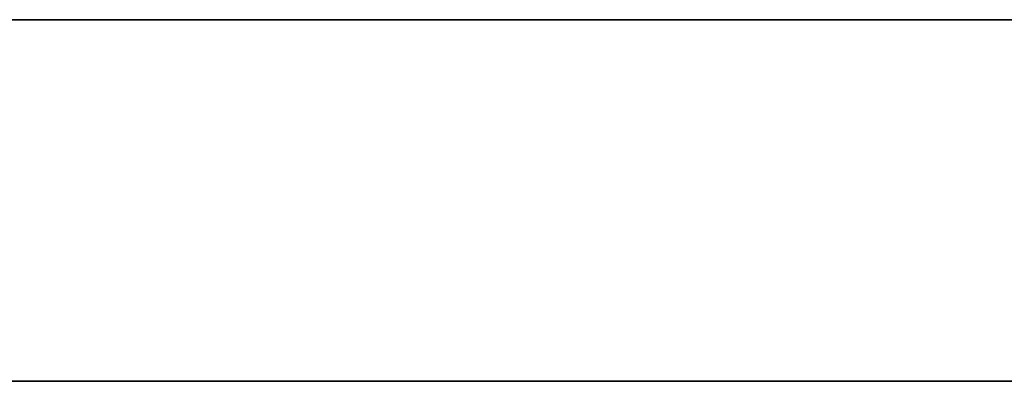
# Model space of a CAD drawing. Header units: millimetres. Extents: x -1100 to 1100, y -7 to 710.
# Tile 47 of 256: x -936.01 to -923.75, y 705.5 to 710. Entities that reach past the tile are written whole.
import ezdxf

# ---------------------------------------------------------------- set-up
doc = ezdxf.new("R2010")
doc.units = ezdxf.units.MM
doc.header["$MEASUREMENT"] = 0
doc.layers.add('IGES LEVEL 15', color=7, linetype='Continuous')

msp = doc.modelspace()

# ---------------------------------------------------------------- linework, layer by layer
at = {"layer": 'IGES LEVEL 15'}
for points in [[(-1100, 710, 0), (-1100, 710, 1200), (1100, 710, 1200), (1100, 710, 0)], [(1100, 710, 0), (1100, 710, -1200), (-1100, 710, -1200), (-1100, 710, 0)]]:
    msp.add_rational_spline(points, [1, 0.333333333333, 0.333333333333, 1], degree=3, dxfattribs=at)
at = {"layer": 'IGES LEVEL 15', "color": 253}
for points in [[(-1100, 710, 0), (-1100, 710, 1200), (1100, 710, 1200), (1100, 710, 0)], [(1100, 710, 0), (1100, 710, -1200), (-1100, 710, -1200), (-1100, 710, 0)], [(-1100, 710, 0), (-1100, 710, 1200), (1100, 710, 1200), (1100, 710, 0)], [(1100, 710, 0), (1100, 710, -1200), (-1100, 710, -1200), (-1100, 710, 0)], [(-1100, 705.5, 0), (-1100, 705.5, 1200), (1100, 705.5, 1200), (1100, 705.5, 0)], [(1100, 705.5, 0), (1100, 705.5, -1200), (-1100, 705.5, -1200), (-1100, 705.5, 0)]]:
    msp.add_rational_spline(points, [1, 0.333333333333, 0.333333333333, 1], degree=3, dxfattribs=at)
msp.add_open_spline([(-1100, 710, 0), (0, 710, 0), (1100, 710, 0)], degree=2, dxfattribs=at)

doc.saveas('drawing.dxf')
